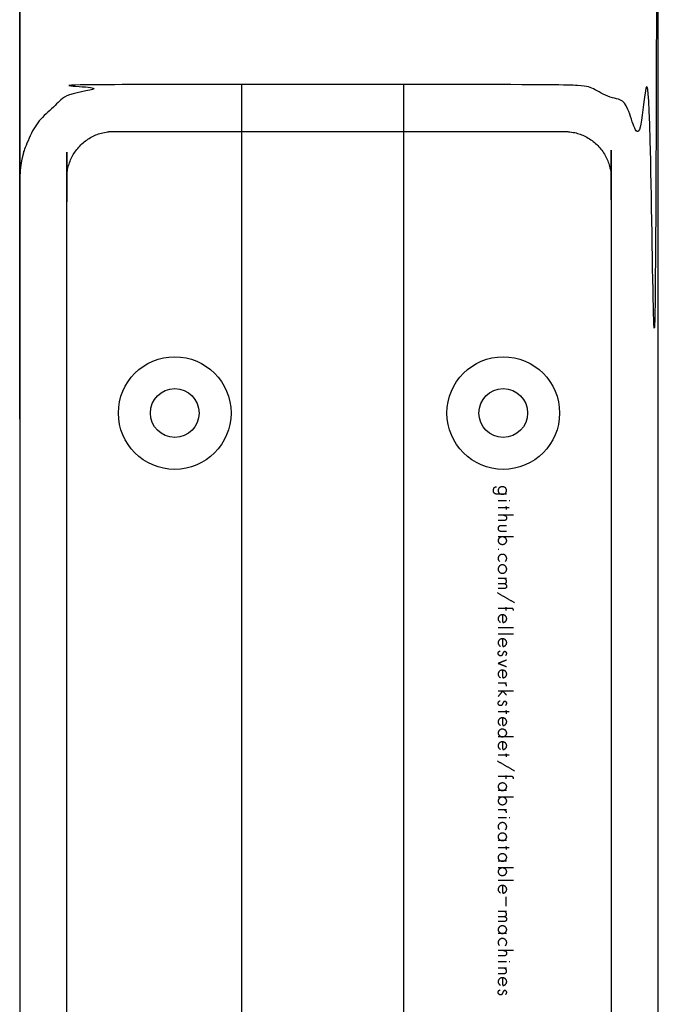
# Model space of a CAD drawing. Header units: millimetres. Extents: x -2435 to 1775, y -250 to 1540.
# Tile 28 of 60: x -2280 to -2212, y 1032 to 1137. Entities that reach past the tile are written whole.
import ezdxf

# ---------------------------------------------------------------- set-up
doc = ezdxf.new("R2010")
doc.units = ezdxf.units.MM
doc.header["$MEASUREMENT"] = 0
doc.layers.add('Work layer', color=254, linetype='Continuous', true_color=0xdddddd)

msp = doc.modelspace()

# ---------------------------------------------------------------- linework, layer by layer
at = {"layer": 'Work layer'}
msp.add_lwpolyline([(-2238.786, 220.138), (-2238.786, 1130.138), (-2256.086, 1130.138), (-2256.086, 220.138)], close=True, dxfattribs=at)
for centre, radius in [((-2263.206, 1095.138), 6), ((-2228.206, 1095.138), 6), ((-2263.206, 1095.138, -6), 2.6), ((-2228.206, 1095.138, -6), 2.6)]:
    msp.add_circle(centre, radius, dxfattribs=at)
for points, knots in [([(-2211.706, 230.138, -5.5), (-2211.706, 220.138, -5.5), (-2221.706, 220.138, -2.5), (-2245.706, 220.138, -2.5), (-2269.706, 220.138, -2.5), (-2279.706, 220.138, -5.5), (-2279.706, 230.138, -5.5), (-2279.706, 675.138, -5.5), (-2279.706, 1120.138, -5.5), (-2279.706, 1130.138, -5.5), (-2269.706, 1130.138, -2.5), (-2245.706, 1130.138, -2.5), (-2221.706, 1130.138, -2.5), (-2211.706, 1130.138, -5.5), (-2211.706, 1120.138, -5.5), (-2211.706, 675.138, -5.5), (-2211.706, 230.138, -5.5)], [1482.167782, 1482.167782, 1482.167782, 1913.6991118, 1913.6991118, 1961.6991118, 1961.6991118, 2393.2304417, 2393.2304417, 2439.0173379, 2439.0173379, 2870.5486678, 2870.5486678, 2918.5486678, 2918.5486678, 3350.0799976, 3350.0799976, 3395.8668938, 3395.8668938, 3395.8668938]), ([(-2221.706, 225.138), (-2216.706, 225.138), (-2216.706, 230.138), (-2216.706, 675.138), (-2216.706, 1120.138), (-2216.706, 1125.138), (-2221.706, 1125.138), (-2245.706, 1125.138), (-2269.706, 1125.138), (-2274.706, 1125.138), (-2274.706, 1120.138), (-2274.706, 675.138), (-2274.706, 230.138), (-2274.706, 225.138), (-2269.706, 225.138), (-2245.706, 225.138), (-2221.706, 225.138)], [0, 0, 0, 7.8539816, 7.8539816, 897.8539816, 897.8539816, 905.7079633, 905.7079633, 953.7079633, 953.7079633, 961.5619449, 961.5619449, 1851.5619449, 1851.5619449, 1859.4159265, 1859.4159265, 1907.4159265, 1907.4159265, 1907.4159265])]:
    msp.add_rational_spline(points, [1, 0.707106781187, 1, 1, 1, 0.707106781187, 1, 1, 1, 0.707106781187, 1, 1, 1, 0.707106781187, 1, 1, 1], degree=2, knots=knots, dxfattribs=at)
for points, degree in [([(-2227.859, 1086.482), (-2228.157, 1086.482), (-2228.456, 1086.482), (-2228.754, 1086.482), (-2228.855, 1086.482), (-2228.938, 1086.492), (-2229.012, 1086.519), (-2229.077, 1086.547), (-2229.123, 1086.584), (-2229.16, 1086.621), (-2229.197, 1086.658), (-2229.224, 1086.704), (-2229.234, 1086.75), (-2229.243, 1086.787), (-2229.252, 1086.824), (-2229.252, 1086.861), (-2229.252, 1086.879), (-2229.252, 1086.907), (-2229.252, 1086.934), (-2229.252, 1086.962), (-2229.243, 1086.999), (-2229.234, 1087.027), (-2229.224, 1087.054), (-2229.215, 1087.091), (-2229.206, 1087.119), (-2229.188, 1087.156), (-2229.169, 1087.184), (-2229.141, 1087.202), (-2229.123, 1087.23), (-2229.086, 1087.248), (-2229.049, 1087.267), (-2229.012, 1087.276), (-2228.966, 1087.285), (-2228.92, 1087.285)], 3), ([(-2228.754, 1086.888), (-2228.754, 1086.944), (-2228.745, 1086.999), (-2228.717, 1087.045), (-2228.689, 1087.091), (-2228.662, 1087.137), (-2228.625, 1087.174), (-2228.579, 1087.211), (-2228.532, 1087.239), (-2228.477, 1087.267), (-2228.422, 1087.285), (-2228.366, 1087.294), (-2228.302, 1087.294), (-2228.237, 1087.294), (-2228.182, 1087.285), (-2228.126, 1087.267), (-2228.071, 1087.239), (-2228.025, 1087.211), (-2227.979, 1087.174), (-2227.942, 1087.137), (-2227.905, 1087.091), (-2227.887, 1087.045), (-2227.859, 1086.999), (-2227.85, 1086.944), (-2227.85, 1086.888), (-2227.85, 1086.833), (-2227.859, 1086.778), (-2227.887, 1086.731), (-2227.905, 1086.676), (-2227.942, 1086.639), (-2227.979, 1086.602), (-2228.025, 1086.565), (-2228.071, 1086.528), (-2228.126, 1086.51), (-2228.182, 1086.492), (-2228.237, 1086.482), (-2228.302, 1086.482), (-2228.366, 1086.482), (-2228.422, 1086.492), (-2228.477, 1086.51), (-2228.532, 1086.528), (-2228.579, 1086.565), (-2228.625, 1086.602), (-2228.662, 1086.639), (-2228.689, 1086.676), (-2228.717, 1086.731), (-2228.745, 1086.778), (-2228.754, 1086.833), (-2228.754, 1086.888)], 3), ([(-2227.868, 1085.772), (-2228.306, 1085.772), (-2228.745, 1085.772)], 2), ([(-2227.499, 1085.772), (-2227.545, 1085.772), (-2227.591, 1085.772)], 2), ([(-2227.905, 1085.043), (-2228.325, 1085.043), (-2228.745, 1085.043)], 2), ([(-2227.112, 1084.249), (-2227.928, 1084.249), (-2228.745, 1084.249)], 2), ([(-2228.173, 1084.249), (-2228.126, 1084.249), (-2228.08, 1084.24), (-2228.034, 1084.222), (-2227.997, 1084.213), (-2227.96, 1084.185), (-2227.933, 1084.157), (-2227.905, 1084.13), (-2227.887, 1084.102), (-2227.868, 1084.065), (-2227.859, 1084.037), (-2227.85, 1084), (-2227.85, 1083.963), (-2227.85, 1083.927), (-2227.85, 1083.899), (-2227.859, 1083.862), (-2227.868, 1083.825), (-2227.887, 1083.797), (-2227.914, 1083.77), (-2227.933, 1083.742), (-2227.97, 1083.724), (-2228.016, 1083.705), (-2228.062, 1083.687), (-2228.117, 1083.677), (-2228.191, 1083.677), (-2228.376, 1083.677), (-2228.56, 1083.677), (-2228.745, 1083.677)], 3), ([(-2227.85, 1083.133), (-2228.056, 1083.133), (-2228.262, 1083.133), (-2228.468, 1083.133), (-2228.523, 1083.133), (-2228.569, 1083.115), (-2228.606, 1083.096), (-2228.643, 1083.078), (-2228.671, 1083.05), (-2228.699, 1083.013), (-2228.735, 1082.976), (-2228.745, 1082.921), (-2228.745, 1082.856), (-2228.745, 1082.782), (-2228.735, 1082.727), (-2228.708, 1082.69), (-2228.68, 1082.653), (-2228.643, 1082.626), (-2228.606, 1082.607), (-2228.569, 1082.579), (-2228.523, 1082.57), (-2228.468, 1082.57), (-2228.262, 1082.57), (-2228.056, 1082.57), (-2227.85, 1082.57)], 3), ([(-2228.745, 1081.546), (-2228.745, 1081.601), (-2228.735, 1081.657), (-2228.708, 1081.703), (-2228.689, 1081.749), (-2228.652, 1081.795), (-2228.615, 1081.832), (-2228.569, 1081.869), (-2228.523, 1081.897), (-2228.468, 1081.915), (-2228.412, 1081.943), (-2228.357, 1081.952), (-2228.293, 1081.952), (-2228.228, 1081.952), (-2228.173, 1081.943), (-2228.117, 1081.915), (-2228.062, 1081.897), (-2228.016, 1081.869), (-2227.97, 1081.832), (-2227.933, 1081.795), (-2227.905, 1081.749), (-2227.877, 1081.703), (-2227.85, 1081.657), (-2227.84, 1081.601), (-2227.84, 1081.546), (-2227.84, 1081.491), (-2227.85, 1081.435), (-2227.877, 1081.389), (-2227.905, 1081.343), (-2227.933, 1081.297), (-2227.97, 1081.26), (-2228.016, 1081.223), (-2228.062, 1081.195), (-2228.117, 1081.177), (-2228.173, 1081.159), (-2228.228, 1081.149), (-2228.293, 1081.149), (-2228.357, 1081.149), (-2228.412, 1081.159), (-2228.468, 1081.177), (-2228.523, 1081.195), (-2228.569, 1081.223), (-2228.615, 1081.26), (-2228.652, 1081.297), (-2228.689, 1081.343), (-2228.708, 1081.389), (-2228.735, 1081.435), (-2228.745, 1081.491), (-2228.745, 1081.546)], 3), ([(-2227.102, 1081.952), (-2227.919, 1081.952), (-2228.735, 1081.952)], 2), ([(-2228.68, 1080.596), (-2228.712, 1080.596), (-2228.745, 1080.596)], 2), ([(-2227.988, 1079.341), (-2227.942, 1079.378), (-2227.905, 1079.433), (-2227.877, 1079.479), (-2227.859, 1079.535), (-2227.84, 1079.599), (-2227.84, 1079.655), (-2227.84, 1079.719), (-2227.85, 1079.775), (-2227.877, 1079.83), (-2227.905, 1079.876), (-2227.933, 1079.922), (-2227.979, 1079.959), (-2228.016, 1080.005), (-2228.062, 1080.033), (-2228.117, 1080.051), (-2228.173, 1080.079), (-2228.228, 1080.088), (-2228.293, 1080.088), (-2228.357, 1080.088), (-2228.412, 1080.079), (-2228.468, 1080.051), (-2228.523, 1080.033), (-2228.569, 1080.005), (-2228.615, 1079.959), (-2228.652, 1079.922), (-2228.689, 1079.876), (-2228.708, 1079.83), (-2228.735, 1079.775), (-2228.745, 1079.719), (-2228.745, 1079.655), (-2228.745, 1079.599), (-2228.735, 1079.535), (-2228.708, 1079.479), (-2228.68, 1079.433), (-2228.643, 1079.378), (-2228.597, 1079.341)], 3), ([(-2228.745, 1078.52), (-2228.745, 1078.584), (-2228.735, 1078.64), (-2228.708, 1078.695), (-2228.689, 1078.75), (-2228.652, 1078.797), (-2228.615, 1078.843), (-2228.569, 1078.88), (-2228.523, 1078.916), (-2228.468, 1078.935), (-2228.412, 1078.963), (-2228.357, 1078.972), (-2228.293, 1078.972), (-2228.228, 1078.972), (-2228.173, 1078.963), (-2228.117, 1078.935), (-2228.062, 1078.916), (-2228.016, 1078.88), (-2227.979, 1078.843), (-2227.933, 1078.797), (-2227.905, 1078.75), (-2227.877, 1078.695), (-2227.85, 1078.64), (-2227.84, 1078.584), (-2227.84, 1078.52), (-2227.84, 1078.455), (-2227.85, 1078.4), (-2227.877, 1078.344), (-2227.905, 1078.289), (-2227.933, 1078.243), (-2227.979, 1078.197), (-2228.016, 1078.16), (-2228.062, 1078.123), (-2228.117, 1078.105), (-2228.173, 1078.077), (-2228.228, 1078.068), (-2228.293, 1078.068), (-2228.357, 1078.068), (-2228.412, 1078.077), (-2228.468, 1078.105), (-2228.523, 1078.123), (-2228.569, 1078.16), (-2228.615, 1078.197), (-2228.652, 1078.243), (-2228.689, 1078.289), (-2228.708, 1078.344), (-2228.735, 1078.4), (-2228.745, 1078.455), (-2228.745, 1078.52)], 3), ([(-2227.859, 1077.514), (-2228.302, 1077.514), (-2228.745, 1077.514)], 2), ([(-2228.745, 1076.988), (-2228.536, 1076.988), (-2228.326, 1076.988), (-2228.117, 1076.988), (-2228.034, 1076.988), (-2227.97, 1077.007), (-2227.923, 1077.034), (-2227.877, 1077.071), (-2227.85, 1077.126), (-2227.85, 1077.219), (-2227.85, 1077.256), (-2227.859, 1077.302), (-2227.877, 1077.339), (-2227.905, 1077.376), (-2227.923, 1077.403), (-2227.96, 1077.431), (-2227.988, 1077.459), (-2228.016, 1077.477), (-2228.053, 1077.486), (-2228.09, 1077.505), (-2228.126, 1077.514), (-2228.163, 1077.514)], 3), ([(-2228.163, 1076.988), (-2228.126, 1076.988), (-2228.09, 1076.979), (-2228.053, 1076.96), (-2228.016, 1076.942), (-2227.988, 1076.923), (-2227.96, 1076.896), (-2227.923, 1076.877), (-2227.905, 1076.84), (-2227.877, 1076.804), (-2227.859, 1076.767), (-2227.85, 1076.73), (-2227.85, 1076.684), (-2227.85, 1076.601), (-2227.877, 1076.536), (-2227.923, 1076.508), (-2227.97, 1076.471), (-2228.034, 1076.453), (-2228.117, 1076.453), (-2228.326, 1076.453), (-2228.536, 1076.453), (-2228.745, 1076.453)], 3), ([(-2226.992, 1074.921), (-2227.905, 1075.447), (-2228.818, 1075.973)], 2), ([(-2227.112, 1074.091), (-2227.112, 1074.137), (-2227.121, 1074.183), (-2227.13, 1074.211), (-2227.139, 1074.239), (-2227.148, 1074.266), (-2227.167, 1074.285), (-2227.195, 1074.303), (-2227.213, 1074.312), (-2227.241, 1074.322), (-2227.278, 1074.322), (-2227.305, 1074.331), (-2227.342, 1074.331), (-2227.81, 1074.331), (-2228.277, 1074.331), (-2228.745, 1074.331)], 3), ([(-2227.905, 1074.091), (-2227.905, 1074.271), (-2227.905, 1074.451)], 2), ([(-2228.274, 1073.648), (-2228.274, 1073.371), (-2228.274, 1073.094), (-2228.274, 1072.818), (-2228.219, 1072.818), (-2228.154, 1072.827), (-2228.108, 1072.845), (-2228.053, 1072.873), (-2228.007, 1072.901), (-2227.97, 1072.938), (-2227.933, 1072.974), (-2227.896, 1073.021), (-2227.877, 1073.067), (-2227.85, 1073.122), (-2227.84, 1073.177), (-2227.84, 1073.233), (-2227.84, 1073.288), (-2227.85, 1073.344), (-2227.877, 1073.39), (-2227.896, 1073.445), (-2227.933, 1073.491), (-2227.97, 1073.528), (-2228.016, 1073.565), (-2228.062, 1073.593), (-2228.117, 1073.611), (-2228.173, 1073.639), (-2228.228, 1073.648), (-2228.293, 1073.648), (-2228.357, 1073.648), (-2228.412, 1073.639), (-2228.468, 1073.611), (-2228.523, 1073.593), (-2228.569, 1073.565), (-2228.615, 1073.528), (-2228.652, 1073.491), (-2228.689, 1073.445), (-2228.708, 1073.39), (-2228.735, 1073.344), (-2228.745, 1073.288), (-2228.745, 1073.233), (-2228.745, 1073.15), (-2228.726, 1073.085), (-2228.68, 1073.021), (-2228.643, 1072.956), (-2228.588, 1072.901), (-2228.514, 1072.864)], 3), ([(-2227.112, 1072.273), (-2227.928, 1072.273), (-2228.745, 1072.273)], 2), ([(-2227.112, 1071.6), (-2227.928, 1071.6), (-2228.745, 1071.6)], 2), ([(-2228.274, 1071.092), (-2228.274, 1070.815), (-2228.274, 1070.539), (-2228.274, 1070.262), (-2228.219, 1070.262), (-2228.154, 1070.271), (-2228.108, 1070.289), (-2228.053, 1070.317), (-2228.007, 1070.345), (-2227.97, 1070.382), (-2227.933, 1070.419), (-2227.896, 1070.465), (-2227.877, 1070.511), (-2227.85, 1070.566), (-2227.84, 1070.622), (-2227.84, 1070.677), (-2227.84, 1070.732), (-2227.85, 1070.788), (-2227.877, 1070.834), (-2227.896, 1070.889), (-2227.933, 1070.935), (-2227.97, 1070.972), (-2228.016, 1071.009), (-2228.062, 1071.037), (-2228.117, 1071.055), (-2228.173, 1071.083), (-2228.228, 1071.092), (-2228.293, 1071.092), (-2228.357, 1071.092), (-2228.412, 1071.083), (-2228.468, 1071.055), (-2228.523, 1071.037), (-2228.569, 1071.009), (-2228.615, 1070.972), (-2228.652, 1070.935), (-2228.689, 1070.889), (-2228.708, 1070.834), (-2228.735, 1070.788), (-2228.745, 1070.732), (-2228.745, 1070.677), (-2228.745, 1070.594), (-2228.726, 1070.529), (-2228.68, 1070.465), (-2228.643, 1070.4), (-2228.588, 1070.345), (-2228.514, 1070.308)], 3), ([(-2227.96, 1069.321), (-2227.933, 1069.33), (-2227.905, 1069.348), (-2227.877, 1069.385), (-2227.859, 1069.431), (-2227.84, 1069.478), (-2227.84, 1069.533), (-2227.84, 1069.597), (-2227.859, 1069.644), (-2227.896, 1069.671), (-2227.933, 1069.708), (-2227.988, 1069.727), (-2228.043, 1069.727), (-2228.071, 1069.727), (-2228.099, 1069.717), (-2228.117, 1069.708), (-2228.136, 1069.699), (-2228.154, 1069.69), (-2228.163, 1069.671), (-2228.173, 1069.662), (-2228.182, 1069.644), (-2228.191, 1069.634), (-2228.2, 1069.616), (-2228.21, 1069.597), (-2228.219, 1069.588), (-2228.249, 1069.524), (-2228.28, 1069.459), (-2228.311, 1069.395), (-2228.311, 1069.385), (-2228.32, 1069.367), (-2228.329, 1069.358), (-2228.339, 1069.339), (-2228.348, 1069.33), (-2228.357, 1069.321), (-2228.376, 1069.302), (-2228.394, 1069.293), (-2228.412, 1069.284), (-2228.431, 1069.275), (-2228.459, 1069.275), (-2228.496, 1069.275), (-2228.532, 1069.275), (-2228.56, 1069.284), (-2228.588, 1069.293), (-2228.615, 1069.302), (-2228.643, 1069.321), (-2228.671, 1069.339), (-2228.689, 1069.367), (-2228.708, 1069.395), (-2228.726, 1069.422), (-2228.735, 1069.459), (-2228.745, 1069.487), (-2228.745, 1069.533), (-2228.745, 1069.57), (-2228.735, 1069.607), (-2228.726, 1069.634), (-2228.717, 1069.662), (-2228.699, 1069.69), (-2228.68, 1069.708), (-2228.662, 1069.727), (-2228.634, 1069.745), (-2228.615, 1069.764), (-2228.588, 1069.773), (-2228.56, 1069.791), (-2228.542, 1069.8)], 3), ([(-2228.274, 1067.752), (-2228.274, 1067.475), (-2228.274, 1067.199), (-2228.274, 1066.922), (-2228.219, 1066.922), (-2228.154, 1066.931), (-2228.108, 1066.949), (-2228.053, 1066.977), (-2228.007, 1067.005), (-2227.97, 1067.042), (-2227.933, 1067.079), (-2227.896, 1067.125), (-2227.877, 1067.171), (-2227.85, 1067.226), (-2227.84, 1067.282), (-2227.84, 1067.337), (-2227.84, 1067.392), (-2227.85, 1067.448), (-2227.877, 1067.494), (-2227.896, 1067.549), (-2227.933, 1067.595), (-2227.97, 1067.632), (-2228.016, 1067.669), (-2228.062, 1067.697), (-2228.117, 1067.715), (-2228.173, 1067.743), (-2228.228, 1067.752), (-2228.293, 1067.752), (-2228.357, 1067.752), (-2228.412, 1067.743), (-2228.468, 1067.715), (-2228.523, 1067.697), (-2228.569, 1067.669), (-2228.615, 1067.632), (-2228.652, 1067.595), (-2228.689, 1067.549), (-2228.708, 1067.494), (-2228.735, 1067.448), (-2228.745, 1067.392), (-2228.745, 1067.337), (-2228.745, 1067.254), (-2228.726, 1067.189), (-2228.68, 1067.125), (-2228.643, 1067.06), (-2228.588, 1067.005), (-2228.514, 1066.968)], 3), ([(-2227.859, 1066.377), (-2228.302, 1066.377), (-2228.745, 1066.377)], 2), ([(-2227.859, 1066.054), (-2227.859, 1066.119), (-2227.877, 1066.174), (-2227.896, 1066.211), (-2227.923, 1066.257), (-2227.96, 1066.294), (-2227.997, 1066.313), (-2228.034, 1066.34), (-2228.071, 1066.359), (-2228.108, 1066.368), (-2228.145, 1066.377), (-2228.173, 1066.377), (-2228.182, 1066.377)], 3), ([(-2228.735, 1065.529), (-2227.919, 1065.529), (-2227.102, 1065.529)], 2), ([(-2227.96, 1064.015), (-2227.933, 1064.025), (-2227.905, 1064.043), (-2227.877, 1064.08), (-2227.859, 1064.126), (-2227.84, 1064.172), (-2227.84, 1064.228), (-2227.84, 1064.292), (-2227.859, 1064.338), (-2227.896, 1064.366), (-2227.933, 1064.403), (-2227.988, 1064.421), (-2228.043, 1064.421), (-2228.071, 1064.421), (-2228.099, 1064.412), (-2228.117, 1064.403), (-2228.136, 1064.394), (-2228.154, 1064.384), (-2228.163, 1064.366), (-2228.173, 1064.357), (-2228.182, 1064.338), (-2228.191, 1064.329), (-2228.2, 1064.311), (-2228.21, 1064.292), (-2228.219, 1064.283), (-2228.249, 1064.218), (-2228.28, 1064.154), (-2228.311, 1064.089), (-2228.311, 1064.08), (-2228.32, 1064.061), (-2228.329, 1064.052), (-2228.339, 1064.034), (-2228.348, 1064.025), (-2228.357, 1064.015), (-2228.376, 1063.997), (-2228.394, 1063.988), (-2228.412, 1063.978), (-2228.431, 1063.969), (-2228.459, 1063.969), (-2228.496, 1063.969), (-2228.532, 1063.969), (-2228.56, 1063.978), (-2228.588, 1063.988), (-2228.615, 1063.997), (-2228.643, 1064.015), (-2228.671, 1064.034), (-2228.689, 1064.061), (-2228.708, 1064.089), (-2228.726, 1064.117), (-2228.735, 1064.154), (-2228.745, 1064.181), (-2228.745, 1064.228), (-2228.745, 1064.264), (-2228.735, 1064.301), (-2228.726, 1064.329), (-2228.717, 1064.357), (-2228.699, 1064.384), (-2228.68, 1064.403), (-2228.662, 1064.421), (-2228.634, 1064.44), (-2228.615, 1064.458), (-2228.588, 1064.467), (-2228.56, 1064.486), (-2228.542, 1064.495)], 3), ([(-2227.905, 1063.296), (-2228.325, 1063.296), (-2228.745, 1063.296)], 2), ([(-2228.274, 1062.668), (-2228.274, 1062.391), (-2228.274, 1062.115), (-2228.274, 1061.838), (-2228.219, 1061.838), (-2228.154, 1061.847), (-2228.108, 1061.866), (-2228.053, 1061.893), (-2228.007, 1061.921), (-2227.97, 1061.958), (-2227.933, 1061.995), (-2227.896, 1062.041), (-2227.877, 1062.087), (-2227.85, 1062.142), (-2227.84, 1062.198), (-2227.84, 1062.253), (-2227.84, 1062.308), (-2227.85, 1062.364), (-2227.877, 1062.41), (-2227.896, 1062.465), (-2227.933, 1062.511), (-2227.97, 1062.548), (-2228.016, 1062.585), (-2228.062, 1062.613), (-2228.117, 1062.631), (-2228.173, 1062.659), (-2228.228, 1062.668), (-2228.293, 1062.668), (-2228.357, 1062.668), (-2228.412, 1062.659), (-2228.468, 1062.631), (-2228.523, 1062.613), (-2228.569, 1062.585), (-2228.615, 1062.548), (-2228.652, 1062.511), (-2228.689, 1062.465), (-2228.708, 1062.41), (-2228.735, 1062.364), (-2228.745, 1062.308), (-2228.745, 1062.253), (-2228.745, 1062.17), (-2228.726, 1062.105), (-2228.68, 1062.041), (-2228.643, 1061.976), (-2228.588, 1061.921), (-2228.514, 1061.884)], 3), ([(-2228.745, 1061.063), (-2228.745, 1061.118), (-2228.735, 1061.164), (-2228.708, 1061.22), (-2228.689, 1061.266), (-2228.652, 1061.303), (-2228.615, 1061.34), (-2228.569, 1061.377), (-2228.523, 1061.404), (-2228.468, 1061.432), (-2228.412, 1061.45), (-2228.357, 1061.46), (-2228.293, 1061.46), (-2228.228, 1061.46), (-2228.173, 1061.45), (-2228.117, 1061.432), (-2228.062, 1061.404), (-2228.016, 1061.377), (-2227.97, 1061.34), (-2227.933, 1061.303), (-2227.905, 1061.266), (-2227.877, 1061.22), (-2227.85, 1061.164), (-2227.84, 1061.118), (-2227.84, 1061.063), (-2227.84, 1061.007), (-2227.85, 1060.952), (-2227.877, 1060.906), (-2227.905, 1060.86), (-2227.933, 1060.814), (-2227.97, 1060.777), (-2228.016, 1060.74), (-2228.062, 1060.712), (-2228.117, 1060.694), (-2228.173, 1060.666), (-2228.228, 1060.657), (-2228.293, 1060.657), (-2228.357, 1060.657), (-2228.412, 1060.666), (-2228.468, 1060.694), (-2228.523, 1060.712), (-2228.569, 1060.74), (-2228.615, 1060.777), (-2228.652, 1060.814), (-2228.689, 1060.86), (-2228.708, 1060.906), (-2228.735, 1060.952), (-2228.745, 1061.007), (-2228.745, 1061.063)], 3), ([(-2227.102, 1060.657), (-2227.919, 1060.657), (-2228.735, 1060.657)], 2), ([(-2228.274, 1060.112), (-2228.274, 1059.836), (-2228.274, 1059.559), (-2228.274, 1059.282), (-2228.219, 1059.282), (-2228.154, 1059.291), (-2228.108, 1059.31), (-2228.053, 1059.337), (-2228.007, 1059.365), (-2227.97, 1059.402), (-2227.933, 1059.439), (-2227.896, 1059.485), (-2227.877, 1059.531), (-2227.85, 1059.587), (-2227.84, 1059.642), (-2227.84, 1059.697), (-2227.84, 1059.753), (-2227.85, 1059.808), (-2227.877, 1059.854), (-2227.896, 1059.909), (-2227.933, 1059.956), (-2227.97, 1059.993), (-2228.016, 1060.029), (-2228.062, 1060.057), (-2228.117, 1060.076), (-2228.173, 1060.103), (-2228.228, 1060.112), (-2228.293, 1060.112), (-2228.357, 1060.112), (-2228.412, 1060.103), (-2228.468, 1060.076), (-2228.523, 1060.057), (-2228.569, 1060.029), (-2228.615, 1059.993), (-2228.652, 1059.956), (-2228.689, 1059.909), (-2228.708, 1059.854), (-2228.735, 1059.808), (-2228.745, 1059.753), (-2228.745, 1059.697), (-2228.745, 1059.614), (-2228.726, 1059.55), (-2228.68, 1059.485), (-2228.643, 1059.42), (-2228.588, 1059.365), (-2228.514, 1059.328)], 3), ([(-2227.905, 1058.682), (-2228.325, 1058.682), (-2228.745, 1058.682)], 2), ([(-2226.992, 1057.003), (-2227.905, 1057.529), (-2228.818, 1058.055)], 2), ([(-2227.112, 1056.173), (-2227.112, 1056.219), (-2227.121, 1056.265), (-2227.13, 1056.293), (-2227.139, 1056.32), (-2227.148, 1056.348), (-2227.167, 1056.366), (-2227.195, 1056.385), (-2227.213, 1056.394), (-2227.241, 1056.403), (-2227.278, 1056.403), (-2227.305, 1056.413), (-2227.342, 1056.413), (-2227.81, 1056.413), (-2228.277, 1056.413), (-2228.745, 1056.413)], 3), ([(-2227.905, 1056.173), (-2227.905, 1056.353), (-2227.905, 1056.532)], 2), ([(-2228.745, 1055.333), (-2228.745, 1055.388), (-2228.735, 1055.435), (-2228.708, 1055.49), (-2228.689, 1055.536), (-2228.652, 1055.573), (-2228.615, 1055.61), (-2228.569, 1055.647), (-2228.523, 1055.674), (-2228.468, 1055.702), (-2228.412, 1055.721), (-2228.357, 1055.73), (-2228.293, 1055.73), (-2228.228, 1055.73), (-2228.173, 1055.721), (-2228.117, 1055.702), (-2228.062, 1055.674), (-2228.016, 1055.647), (-2227.979, 1055.61), (-2227.933, 1055.573), (-2227.905, 1055.536), (-2227.877, 1055.49), (-2227.85, 1055.435), (-2227.84, 1055.388), (-2227.84, 1055.333), (-2227.84, 1055.278), (-2227.85, 1055.222), (-2227.877, 1055.176), (-2227.905, 1055.13), (-2227.933, 1055.084), (-2227.979, 1055.047), (-2228.016, 1055.01), (-2228.062, 1054.982), (-2228.117, 1054.964), (-2228.173, 1054.936), (-2228.228, 1054.927), (-2228.293, 1054.927), (-2228.357, 1054.927), (-2228.412, 1054.936), (-2228.468, 1054.964), (-2228.523, 1054.982), (-2228.569, 1055.01), (-2228.615, 1055.047), (-2228.652, 1055.084), (-2228.689, 1055.13), (-2228.708, 1055.176), (-2228.735, 1055.222), (-2228.745, 1055.278), (-2228.745, 1055.333)], 3), ([(-2228.745, 1053.811), (-2228.745, 1053.866), (-2228.735, 1053.921), (-2228.708, 1053.967), (-2228.689, 1054.014), (-2228.652, 1054.06), (-2228.615, 1054.097), (-2228.569, 1054.134), (-2228.523, 1054.161), (-2228.468, 1054.18), (-2228.412, 1054.207), (-2228.357, 1054.217), (-2228.293, 1054.217), (-2228.228, 1054.217), (-2228.173, 1054.207), (-2228.117, 1054.18), (-2228.062, 1054.161), (-2228.016, 1054.134), (-2227.97, 1054.097), (-2227.933, 1054.06), (-2227.905, 1054.014), (-2227.877, 1053.967), (-2227.85, 1053.921), (-2227.84, 1053.866), (-2227.84, 1053.811), (-2227.84, 1053.755), (-2227.85, 1053.7), (-2227.877, 1053.654), (-2227.905, 1053.608), (-2227.933, 1053.561), (-2227.97, 1053.525), (-2228.016, 1053.488), (-2228.062, 1053.46), (-2228.117, 1053.442), (-2228.173, 1053.423), (-2228.228, 1053.414), (-2228.293, 1053.414), (-2228.357, 1053.414), (-2228.412, 1053.423), (-2228.468, 1053.442), (-2228.523, 1053.46), (-2228.569, 1053.488), (-2228.615, 1053.525), (-2228.652, 1053.561), (-2228.689, 1053.608), (-2228.708, 1053.654), (-2228.735, 1053.7), (-2228.745, 1053.755), (-2228.745, 1053.811)], 3), ([(-2227.85, 1054.927), (-2228.293, 1054.927), (-2228.735, 1054.927)], 2), ([(-2227.102, 1054.217), (-2227.919, 1054.217), (-2228.735, 1054.217)], 2), ([(-2227.859, 1052.86), (-2228.302, 1052.86), (-2228.745, 1052.86)], 2), ([(-2227.859, 1052.537), (-2227.859, 1052.602), (-2227.877, 1052.657), (-2227.896, 1052.694), (-2227.923, 1052.74), (-2227.96, 1052.777), (-2227.997, 1052.796), (-2228.034, 1052.823), (-2228.071, 1052.842), (-2228.108, 1052.851), (-2228.145, 1052.86), (-2228.173, 1052.86), (-2228.182, 1052.86)], 3), ([(-2227.868, 1052.011), (-2228.306, 1052.011), (-2228.745, 1052.011)], 2), ([(-2227.988, 1050.757), (-2227.942, 1050.793), (-2227.905, 1050.849), (-2227.877, 1050.895), (-2227.859, 1050.95), (-2227.84, 1051.015), (-2227.84, 1051.07), (-2227.84, 1051.135), (-2227.85, 1051.19), (-2227.877, 1051.246), (-2227.905, 1051.292), (-2227.933, 1051.338), (-2227.979, 1051.375), (-2228.016, 1051.421), (-2228.062, 1051.449), (-2228.117, 1051.467), (-2228.173, 1051.495), (-2228.228, 1051.504), (-2228.293, 1051.504), (-2228.357, 1051.504), (-2228.412, 1051.495), (-2228.468, 1051.467), (-2228.523, 1051.449), (-2228.569, 1051.421), (-2228.615, 1051.375), (-2228.652, 1051.338), (-2228.689, 1051.292), (-2228.708, 1051.246), (-2228.735, 1051.19), (-2228.745, 1051.135), (-2228.745, 1051.07), (-2228.745, 1051.015), (-2228.735, 1050.95), (-2228.708, 1050.895), (-2228.68, 1050.849), (-2228.643, 1050.793), (-2228.597, 1050.757)], 3), ([(-2227.499, 1052.011), (-2227.545, 1052.011), (-2227.591, 1052.011)], 2), ([(-2228.745, 1049.991), (-2228.745, 1050.046), (-2228.735, 1050.092), (-2228.708, 1050.148), (-2228.689, 1050.194), (-2228.652, 1050.231), (-2228.615, 1050.268), (-2228.569, 1050.304), (-2228.523, 1050.332), (-2228.468, 1050.36), (-2228.412, 1050.378), (-2228.357, 1050.388), (-2228.293, 1050.388), (-2228.228, 1050.388), (-2228.173, 1050.378), (-2228.117, 1050.36), (-2228.062, 1050.332), (-2228.016, 1050.304), (-2227.979, 1050.268), (-2227.933, 1050.231), (-2227.905, 1050.194), (-2227.877, 1050.148), (-2227.85, 1050.092), (-2227.84, 1050.046), (-2227.84, 1049.991), (-2227.84, 1049.935), (-2227.85, 1049.88), (-2227.877, 1049.834), (-2227.905, 1049.788), (-2227.933, 1049.742), (-2227.979, 1049.705), (-2228.016, 1049.668), (-2228.062, 1049.64), (-2228.117, 1049.622), (-2228.173, 1049.594), (-2228.228, 1049.585), (-2228.293, 1049.585), (-2228.357, 1049.585), (-2228.412, 1049.594), (-2228.468, 1049.622), (-2228.523, 1049.64), (-2228.569, 1049.668), (-2228.615, 1049.705), (-2228.652, 1049.742), (-2228.689, 1049.788), (-2228.708, 1049.834), (-2228.735, 1049.88), (-2228.745, 1049.935), (-2228.745, 1049.991)], 3), ([(-2227.85, 1049.585), (-2228.293, 1049.585), (-2228.735, 1049.585)], 2), ([(-2227.905, 1048.819), (-2228.325, 1048.819), (-2228.745, 1048.819)], 2), ([(-2228.745, 1047.795), (-2228.745, 1047.85), (-2228.735, 1047.896), (-2228.708, 1047.952), (-2228.689, 1047.998), (-2228.652, 1048.035), (-2228.615, 1048.072), (-2228.569, 1048.109), (-2228.523, 1048.136), (-2228.468, 1048.164), (-2228.412, 1048.182), (-2228.357, 1048.192), (-2228.293, 1048.192), (-2228.228, 1048.192), (-2228.173, 1048.182), (-2228.117, 1048.164), (-2228.062, 1048.136), (-2228.016, 1048.109), (-2227.979, 1048.072), (-2227.933, 1048.035), (-2227.905, 1047.998), (-2227.877, 1047.952), (-2227.85, 1047.896), (-2227.84, 1047.85), (-2227.84, 1047.795), (-2227.84, 1047.739), (-2227.85, 1047.684), (-2227.877, 1047.638), (-2227.905, 1047.592), (-2227.933, 1047.546), (-2227.979, 1047.509), (-2228.016, 1047.472), (-2228.062, 1047.444), (-2228.117, 1047.426), (-2228.173, 1047.398), (-2228.228, 1047.389), (-2228.293, 1047.389), (-2228.357, 1047.389), (-2228.412, 1047.398), (-2228.468, 1047.426), (-2228.523, 1047.444), (-2228.569, 1047.472), (-2228.615, 1047.509), (-2228.652, 1047.546), (-2228.689, 1047.592), (-2228.708, 1047.638), (-2228.735, 1047.684), (-2228.745, 1047.739), (-2228.745, 1047.795)], 3), ([(-2227.85, 1047.389), (-2228.293, 1047.389), (-2228.735, 1047.389)], 2), ([(-2228.745, 1046.272), (-2228.745, 1046.328), (-2228.735, 1046.383), (-2228.708, 1046.429), (-2228.689, 1046.475), (-2228.652, 1046.522), (-2228.615, 1046.558), (-2228.569, 1046.595), (-2228.523, 1046.623), (-2228.468, 1046.641), (-2228.412, 1046.669), (-2228.357, 1046.678), (-2228.293, 1046.678), (-2228.228, 1046.678), (-2228.173, 1046.669), (-2228.117, 1046.641), (-2228.062, 1046.623), (-2228.016, 1046.595), (-2227.97, 1046.558), (-2227.933, 1046.522), (-2227.905, 1046.475), (-2227.877, 1046.429), (-2227.85, 1046.383), (-2227.84, 1046.328), (-2227.84, 1046.272), (-2227.84, 1046.217), (-2227.85, 1046.162), (-2227.877, 1046.116), (-2227.905, 1046.069), (-2227.933, 1046.023), (-2227.97, 1045.986), (-2228.016, 1045.949), (-2228.062, 1045.922), (-2228.117, 1045.903), (-2228.173, 1045.885), (-2228.228, 1045.876), (-2228.293, 1045.876), (-2228.357, 1045.876), (-2228.412, 1045.885), (-2228.468, 1045.903), (-2228.523, 1045.922), (-2228.569, 1045.949), (-2228.615, 1045.986), (-2228.652, 1046.023), (-2228.689, 1046.069), (-2228.708, 1046.116), (-2228.735, 1046.162), (-2228.745, 1046.217), (-2228.745, 1046.272)], 3), ([(-2227.102, 1046.678), (-2227.919, 1046.678), (-2228.735, 1046.678)], 2), ([(-2227.112, 1045.322), (-2227.928, 1045.322), (-2228.745, 1045.322)], 2), ([(-2228.274, 1044.815), (-2228.274, 1044.538), (-2228.274, 1044.261), (-2228.274, 1043.984), (-2228.219, 1043.984), (-2228.154, 1043.993), (-2228.108, 1044.012), (-2228.053, 1044.04), (-2228.007, 1044.067), (-2227.97, 1044.104), (-2227.933, 1044.141), (-2227.896, 1044.187), (-2227.877, 1044.233), (-2227.85, 1044.289), (-2227.84, 1044.344), (-2227.84, 1044.399), (-2227.84, 1044.455), (-2227.85, 1044.51), (-2227.877, 1044.556), (-2227.896, 1044.612), (-2227.933, 1044.658), (-2227.97, 1044.695), (-2228.016, 1044.732), (-2228.062, 1044.759), (-2228.117, 1044.778), (-2228.173, 1044.805), (-2228.228, 1044.815), (-2228.293, 1044.815), (-2228.357, 1044.815), (-2228.412, 1044.805), (-2228.468, 1044.778), (-2228.523, 1044.759), (-2228.569, 1044.732), (-2228.615, 1044.695), (-2228.652, 1044.658), (-2228.689, 1044.612), (-2228.708, 1044.556), (-2228.735, 1044.51), (-2228.745, 1044.455), (-2228.745, 1044.399), (-2228.745, 1044.316), (-2228.726, 1044.252), (-2228.68, 1044.187), (-2228.643, 1044.123), (-2228.588, 1044.067), (-2228.514, 1044.03)], 3), ([(-2227.896, 1042.6), (-2227.896, 1043.103), (-2227.896, 1043.606)], 2), ([(-2227.859, 1042.047), (-2228.302, 1042.047), (-2228.745, 1042.047)], 2), ([(-2228.745, 1041.521), (-2228.536, 1041.521), (-2228.326, 1041.521), (-2228.117, 1041.521), (-2228.034, 1041.521), (-2227.97, 1041.539), (-2227.923, 1041.567), (-2227.877, 1041.604), (-2227.85, 1041.659), (-2227.85, 1041.751), (-2227.85, 1041.788), (-2227.859, 1041.834), (-2227.877, 1041.871), (-2227.905, 1041.908), (-2227.923, 1041.936), (-2227.96, 1041.964), (-2227.988, 1041.991), (-2228.016, 1042.01), (-2228.053, 1042.019), (-2228.09, 1042.037), (-2228.126, 1042.047), (-2228.163, 1042.047)], 3), ([(-2228.163, 1041.521), (-2228.126, 1041.521), (-2228.09, 1041.511), (-2228.053, 1041.493), (-2228.016, 1041.475), (-2227.988, 1041.456), (-2227.96, 1041.428), (-2227.923, 1041.41), (-2227.905, 1041.373), (-2227.877, 1041.336), (-2227.859, 1041.299), (-2227.85, 1041.262), (-2227.85, 1041.216), (-2227.85, 1041.133), (-2227.877, 1041.069), (-2227.923, 1041.041), (-2227.97, 1041.004), (-2228.034, 1040.985), (-2228.117, 1040.985), (-2228.326, 1040.985), (-2228.536, 1040.985), (-2228.745, 1040.985)], 3), ([(-2228.745, 1040.109), (-2228.745, 1040.164), (-2228.735, 1040.21), (-2228.708, 1040.266), (-2228.689, 1040.312), (-2228.652, 1040.349), (-2228.615, 1040.386), (-2228.569, 1040.423), (-2228.523, 1040.45), (-2228.468, 1040.478), (-2228.412, 1040.496), (-2228.357, 1040.506), (-2228.293, 1040.506), (-2228.228, 1040.506), (-2228.173, 1040.496), (-2228.117, 1040.478), (-2228.062, 1040.45), (-2228.016, 1040.423), (-2227.979, 1040.386), (-2227.933, 1040.349), (-2227.905, 1040.312), (-2227.877, 1040.266), (-2227.85, 1040.21), (-2227.84, 1040.164), (-2227.84, 1040.109), (-2227.84, 1040.054), (-2227.85, 1039.998), (-2227.877, 1039.952), (-2227.905, 1039.906), (-2227.933, 1039.86), (-2227.979, 1039.823), (-2228.016, 1039.786), (-2228.062, 1039.758), (-2228.117, 1039.74), (-2228.173, 1039.712), (-2228.228, 1039.703), (-2228.293, 1039.703), (-2228.357, 1039.703), (-2228.412, 1039.712), (-2228.468, 1039.74), (-2228.523, 1039.758), (-2228.569, 1039.786), (-2228.615, 1039.823), (-2228.652, 1039.86), (-2228.689, 1039.906), (-2228.708, 1039.952), (-2228.735, 1039.998), (-2228.745, 1040.054), (-2228.745, 1040.109)], 3), ([(-2227.85, 1039.703), (-2228.293, 1039.703), (-2228.735, 1039.703)], 2), ([(-2227.988, 1038.411), (-2227.942, 1038.448), (-2227.905, 1038.504), (-2227.877, 1038.55), (-2227.859, 1038.605), (-2227.84, 1038.67), (-2227.84, 1038.725), (-2227.84, 1038.79), (-2227.85, 1038.845), (-2227.877, 1038.9), (-2227.905, 1038.946), (-2227.933, 1038.993), (-2227.979, 1039.029), (-2228.016, 1039.076), (-2228.062, 1039.103), (-2228.117, 1039.122), (-2228.173, 1039.149), (-2228.228, 1039.159), (-2228.293, 1039.159), (-2228.357, 1039.159), (-2228.412, 1039.149), (-2228.468, 1039.122), (-2228.523, 1039.103), (-2228.569, 1039.076), (-2228.615, 1039.029), (-2228.652, 1038.993), (-2228.689, 1038.946), (-2228.708, 1038.9), (-2228.735, 1038.845), (-2228.745, 1038.79), (-2228.745, 1038.725), (-2228.745, 1038.67), (-2228.735, 1038.605), (-2228.708, 1038.55), (-2228.68, 1038.504), (-2228.643, 1038.448), (-2228.597, 1038.411)], 3), ([(-2227.112, 1037.876), (-2227.928, 1037.876), (-2228.745, 1037.876)], 2), ([(-2228.173, 1037.876), (-2228.126, 1037.876), (-2228.08, 1037.867), (-2228.034, 1037.848), (-2227.997, 1037.839), (-2227.96, 1037.812), (-2227.933, 1037.784), (-2227.905, 1037.756), (-2227.887, 1037.728), (-2227.868, 1037.692), (-2227.859, 1037.664), (-2227.85, 1037.627), (-2227.85, 1037.59), (-2227.85, 1037.553), (-2227.85, 1037.525), (-2227.859, 1037.489), (-2227.868, 1037.452), (-2227.887, 1037.424), (-2227.914, 1037.396), (-2227.933, 1037.369), (-2227.97, 1037.35), (-2228.016, 1037.332), (-2228.062, 1037.313), (-2228.117, 1037.304), (-2228.191, 1037.304), (-2228.376, 1037.304), (-2228.56, 1037.304), (-2228.745, 1037.304)], 3), ([(-2227.868, 1036.677), (-2228.306, 1036.677), (-2228.745, 1036.677)], 2), ([(-2227.499, 1036.677), (-2227.545, 1036.677), (-2227.591, 1036.677)], 2), ([(-2228.745, 1035.44), (-2228.539, 1035.44), (-2228.333, 1035.44), (-2228.126, 1035.44), (-2228.034, 1035.44), (-2227.97, 1035.459), (-2227.923, 1035.505), (-2227.877, 1035.551), (-2227.85, 1035.616), (-2227.85, 1035.708), (-2227.85, 1035.745), (-2227.859, 1035.791), (-2227.877, 1035.819), (-2227.905, 1035.855), (-2227.923, 1035.892), (-2227.96, 1035.92), (-2227.988, 1035.948), (-2228.025, 1035.966), (-2228.053, 1035.975), (-2228.09, 1035.994), (-2228.126, 1036.003), (-2228.163, 1036.003)], 3), ([(-2227.859, 1036.003), (-2228.302, 1036.003), (-2228.745, 1036.003)], 2), ([(-2228.274, 1034.979), (-2228.274, 1034.702), (-2228.274, 1034.425), (-2228.274, 1034.149), (-2228.219, 1034.149), (-2228.154, 1034.158), (-2228.108, 1034.176), (-2228.053, 1034.204), (-2228.007, 1034.232), (-2227.97, 1034.268), (-2227.933, 1034.305), (-2227.896, 1034.352), (-2227.877, 1034.398), (-2227.85, 1034.453), (-2227.84, 1034.508), (-2227.84, 1034.564), (-2227.84, 1034.619), (-2227.85, 1034.674), (-2227.877, 1034.721), (-2227.896, 1034.776), (-2227.933, 1034.822), (-2227.97, 1034.859), (-2228.016, 1034.896), (-2228.062, 1034.924), (-2228.117, 1034.942), (-2228.173, 1034.97), (-2228.228, 1034.979), (-2228.293, 1034.979), (-2228.357, 1034.979), (-2228.412, 1034.97), (-2228.468, 1034.942), (-2228.523, 1034.924), (-2228.569, 1034.896), (-2228.615, 1034.859), (-2228.652, 1034.822), (-2228.689, 1034.776), (-2228.708, 1034.721), (-2228.735, 1034.674), (-2228.745, 1034.619), (-2228.745, 1034.564), (-2228.745, 1034.481), (-2228.726, 1034.416), (-2228.68, 1034.352), (-2228.643, 1034.287), (-2228.588, 1034.232), (-2228.514, 1034.195)], 3), ([(-2227.96, 1033.207), (-2227.933, 1033.217), (-2227.905, 1033.235), (-2227.877, 1033.272), (-2227.859, 1033.318), (-2227.84, 1033.364), (-2227.84, 1033.42), (-2227.84, 1033.484), (-2227.859, 1033.53), (-2227.896, 1033.558), (-2227.933, 1033.595), (-2227.988, 1033.613), (-2228.043, 1033.613), (-2228.071, 1033.613), (-2228.099, 1033.604), (-2228.117, 1033.595), (-2228.136, 1033.586), (-2228.154, 1033.576), (-2228.163, 1033.558), (-2228.173, 1033.549), (-2228.182, 1033.53), (-2228.191, 1033.521), (-2228.2, 1033.503), (-2228.21, 1033.484), (-2228.219, 1033.475), (-2228.249, 1033.41), (-2228.28, 1033.346), (-2228.311, 1033.281), (-2228.311, 1033.272), (-2228.32, 1033.254), (-2228.329, 1033.244), (-2228.339, 1033.226), (-2228.348, 1033.217), (-2228.357, 1033.207), (-2228.376, 1033.189), (-2228.394, 1033.18), (-2228.412, 1033.17), (-2228.431, 1033.161), (-2228.459, 1033.161), (-2228.496, 1033.161), (-2228.532, 1033.161), (-2228.56, 1033.17), (-2228.588, 1033.18), (-2228.615, 1033.189), (-2228.643, 1033.207), (-2228.671, 1033.226), (-2228.689, 1033.254), (-2228.708, 1033.281), (-2228.726, 1033.309), (-2228.735, 1033.346), (-2228.745, 1033.373), (-2228.745, 1033.42), (-2228.745, 1033.457), (-2228.735, 1033.493), (-2228.726, 1033.521), (-2228.717, 1033.549), (-2228.699, 1033.576), (-2228.68, 1033.595), (-2228.662, 1033.613), (-2228.634, 1033.632), (-2228.615, 1033.65), (-2228.588, 1033.659), (-2228.56, 1033.678), (-2228.542, 1033.687)], 3)]:
    msp.add_open_spline(points, degree=degree, dxfattribs=at)
for points in [[(-2227.564, 1085.043), (-2227.734, 1085.043), (-2227.905, 1085.043), (-2227.905, 1084.951), (-2227.905, 1084.858)], [(-2227.905, 1085.043), (-2227.905, 1085.112), (-2227.905, 1085.181), (-2227.905, 1085.112), (-2227.905, 1085.043)], [(-2227.85, 1068.822), (-2228.297, 1068.647), (-2228.745, 1068.472), (-2228.297, 1068.297), (-2227.85, 1068.121)], [(-2228.735, 1064.947), (-2228.496, 1065.238), (-2228.256, 1065.529), (-2228.053, 1065.298), (-2227.85, 1065.067)], [(-2227.564, 1063.296), (-2227.734, 1063.296), (-2227.905, 1063.296), (-2227.905, 1063.203), (-2227.905, 1063.111)], [(-2227.905, 1063.296), (-2227.905, 1063.365), (-2227.905, 1063.434), (-2227.905, 1063.365), (-2227.905, 1063.296)], [(-2227.564, 1058.682), (-2227.734, 1058.682), (-2227.905, 1058.682), (-2227.905, 1058.59), (-2227.905, 1058.498)], [(-2227.905, 1058.682), (-2227.905, 1058.752), (-2227.905, 1058.821), (-2227.905, 1058.752), (-2227.905, 1058.682)], [(-2227.564, 1048.819), (-2227.734, 1048.819), (-2227.905, 1048.819), (-2227.905, 1048.727), (-2227.905, 1048.634)], [(-2227.905, 1048.819), (-2227.905, 1048.888), (-2227.905, 1048.957), (-2227.905, 1048.888), (-2227.905, 1048.819)]]:
    msp.add_open_spline(points, degree=2, knots=[0, 0, 0, 0.001, 0.001, 0.002, 0.002, 0.002], dxfattribs=at)

doc.saveas('drawing.dxf')
